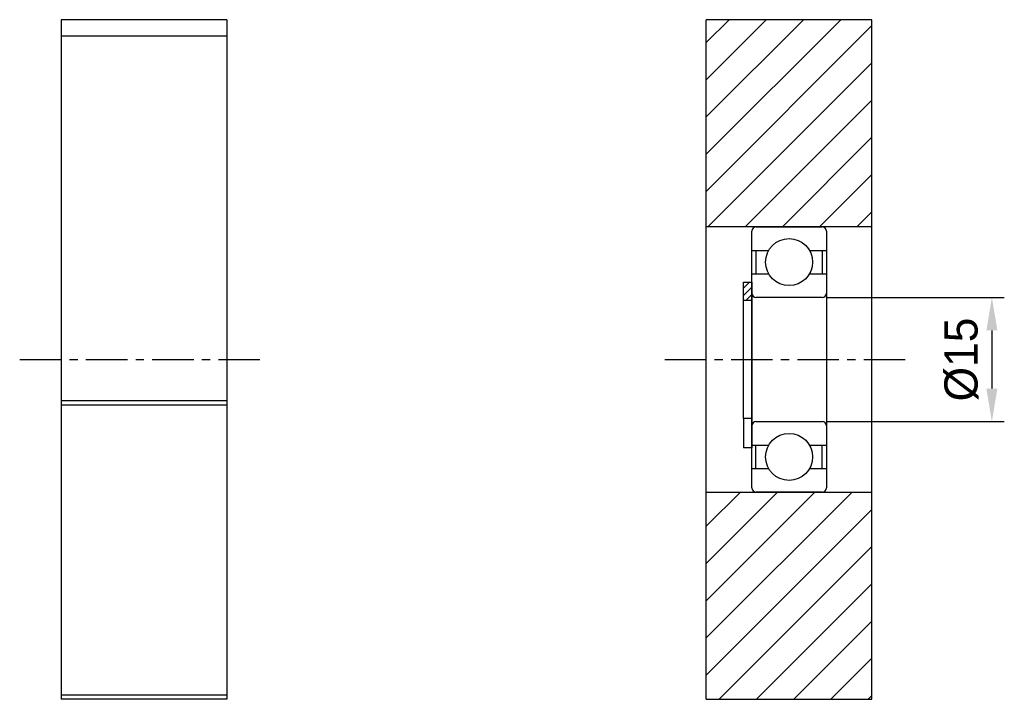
# Model space of a CAD drawing. Header units: millimetres. Extents: x 1567 to 2026, y 933 to 1258.
# Tile 2 of 2: x 1832 to 1951, y 1012 to 1094. Entities that reach past the tile are written whole.
import ezdxf

# ---------------------------------------------------------------- set-up
doc = ezdxf.new("R2010")
doc.units = ezdxf.units.MM
doc.linetypes.add('CENTER', pattern=[2, 1.25, -0.25, 0.25, -0.25])
doc.layers.add('S1', color=1, linetype='CENTER')
doc.dimstyles.new('S4', dxfattribs={"dimtxt": 4, "dimasz": 4, "dimexe": 1.5, "dimexo": 0.5, "dimgap": 1.5, "dimtad": 1, "dimdec": 3, "dimzin": 11, "dimdsep": 46, "dimtxsty": 'Standard', "dimcen": 0, "dimclrd": 5, "dimclre": 5, "dimclrt": 3, "dimadec": 0, "dimazin": 0, "dimtp": 3e-09, "dimtfac": 0.7, "dimtdec": 3, "dimtmove": 0, "dimatfit": 3, "dimfxl": 1.25, "dimtolj": 1, "dimtzin": 11, "dimarcsym": 0})

# ---------------------------------------------------------------- blocks, each defined once
blk = doc.blocks.new('*D47')
at = {"color": 5, "lineweight": -2, "ltscale": 4}
for p, q in [((1929.440121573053, 1060.445478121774), (1950.911435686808, 1060.445478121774)), ((1949.411435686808, 1056.445478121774), (1949.411435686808, 1049.445478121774)), ((1929.440121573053, 1045.445478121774), (1950.911435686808, 1045.445478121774))]:
    blk.add_line(p, q, dxfattribs=at)
at = {"color": 5}
for points in [[(1950.078102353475, 1056.445478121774), (1948.744769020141, 1056.445478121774), (1949.411435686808, 1060.445478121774)], [(1948.744769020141, 1049.445478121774), (1950.078102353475, 1049.445478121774), (1949.411435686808, 1045.445478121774)]]:
    blk.add_solid(points, dxfattribs=at)
at = {"layer": 'Defpoints', "color": 0}
for p in [(1928.940121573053, 1060.445478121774), (1928.940121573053, 1045.445478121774), (1949.411435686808, 1045.445478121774)]:
    blk.add_point(p, dxfattribs=at)
at = {"color": 3, "insert": (1945.756974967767, 1052.945478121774), "char_height": 4, "attachment_point": 5, "rotation": 90}
blk.add_mtext('\\A1;%%C15', dxfattribs=at)

msp = doc.modelspace()

# ---------------------------------------------------------------- hatches: boundary and pattern name
at = {"ltscale": 4, "transparency": 33554687}
h = msp.add_hatch(dxfattribs=at)
h.set_pattern_fill('ANSI31', color=5, style=0)
h.set_pattern_definition([(45, (22558.7581913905, -15416.31226261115), (-2.245064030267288, 2.245064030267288), [])])
h.paths.add_polyline_path([(1934.940121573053, 1068.945478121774), (1934.940121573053, 1093.945478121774), (1914.940121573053, 1093.945478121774), (1914.940121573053, 1068.945478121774), (1920.940121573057, 1068.945478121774), (1928.940121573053, 1068.945478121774)])
h.paths.add_polyline_path([(1914.940121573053, 1036.945478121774), (1914.940121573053, 1011.945478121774), (1934.940121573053, 1011.945478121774), (1934.940121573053, 1036.945478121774), (1928.94012157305, 1036.945478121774), (1920.940121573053, 1036.945478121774)])
h = msp.add_hatch(dxfattribs=at)
h.set_pattern_fill('ANSI31', color=5, scale=0.2, style=0)
h.set_pattern_definition([(45, (22558.7581913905, -15416.31226261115), (-0.4490128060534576, 0.4490128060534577), [])])
h.paths.add_polyline_path([(1920.440121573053, 1060.095478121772), (1920.440121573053, 1060.945478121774), (1920.440121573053, 1062.295478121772), (1919.440121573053, 1062.295478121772), (1919.440121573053, 1060.095478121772)])

# ---------------------------------------------------------------- linework, layer by layer
for p, q in [((1857.082603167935, 1093.945478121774), (1837.082603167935, 1093.945478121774)), ((1837.082603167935, 1093.945478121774), (1837.082603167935, 1091.945478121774)), ((1857.082603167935, 1093.945478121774), (1857.082603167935, 1091.945478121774)), ((1914.940121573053, 1068.945478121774), (1914.940121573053, 1093.945478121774)), ((1934.940121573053, 1093.945478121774), (1914.940121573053, 1093.945478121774)), ((1934.940121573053, 1068.945478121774), (1934.940121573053, 1093.945478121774)), ((1857.082603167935, 1091.945478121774), (1837.082603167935, 1091.945478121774)), ((1837.082603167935, 1091.945478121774), (1837.082603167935, 1047.945478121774)), ((1857.082603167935, 1091.945478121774), (1857.082603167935, 1047.945478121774)), ((1934.940121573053, 1068.945478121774), (1914.940121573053, 1068.945478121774)), ((1914.940121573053, 1036.945478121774), (1914.940121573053, 1068.945478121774)), ((1920.440121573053, 1037.445478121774), (1920.440121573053, 1068.445478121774)), ((1920.940121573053, 1068.945478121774), (1928.940121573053, 1068.945478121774)), ((1929.440121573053, 1068.445478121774), (1929.440121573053, 1037.445478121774)), ((1934.940121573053, 1036.945478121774), (1934.940121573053, 1068.945478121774)), ((1920.440121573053, 1066.112003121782), (1922.486700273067, 1066.112003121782)), ((1920.940121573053, 1066.112003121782), (1920.940121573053, 1063.278953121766)), ((1927.393542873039, 1066.112003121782), (1929.440121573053, 1066.112003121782)), ((1928.940121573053, 1066.112003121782), (1928.940121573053, 1063.278953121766)), ((1920.440121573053, 1063.278953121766), (1922.486700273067, 1063.278953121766)), ((1927.393542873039, 1063.278953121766), (1929.440121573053, 1063.278953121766)), ((1919.440121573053, 1060.095478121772), (1919.440121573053, 1062.295478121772)), ((1919.440121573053, 1062.295478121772), (1920.440121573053, 1062.295478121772)), ((1919.440121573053, 1060.095478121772), (1920.440121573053, 1060.095478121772)), ((1919.440121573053, 1045.81298206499), (1919.440121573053, 1060.095478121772)), ((1928.940121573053, 1060.445478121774), (1920.940121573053, 1060.445478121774)), ((1857.082603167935, 1047.945478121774), (1837.082603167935, 1047.945478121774)), ((1837.082603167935, 1047.945478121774), (1837.082603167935, 1047.445478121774)), ((1857.082603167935, 1047.445478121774), (1837.082603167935, 1047.445478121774)), ((1837.082603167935, 1047.445478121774), (1837.082603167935, 1012.445478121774)), ((1857.082603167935, 1047.945478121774), (1857.082603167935, 1047.445478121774)), ((1857.082603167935, 1047.445478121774), (1857.082603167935, 1012.445478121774)), ((1920.440121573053, 1045.81298206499), (1919.440121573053, 1045.81298206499)), ((1919.440121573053, 1045.81298206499), (1919.440121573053, 1042.295478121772)), ((1920.940121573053, 1045.445478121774), (1928.940121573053, 1045.445478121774)), ((1920.440121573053, 1042.295478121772), (1919.440121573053, 1042.295478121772)), ((1920.440121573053, 1042.612003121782), (1922.486700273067, 1042.612003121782)), ((1920.940121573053, 1039.778953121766), (1920.940121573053, 1042.612003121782)), ((1927.393542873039, 1042.612003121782), (1929.440121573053, 1042.612003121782)), ((1928.940121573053, 1039.778953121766), (1928.940121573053, 1042.612003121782)), ((1920.440121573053, 1039.778953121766), (1922.486700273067, 1039.778953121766)), ((1927.393542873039, 1039.778953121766), (1929.440121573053, 1039.778953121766)), ((1914.940121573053, 1036.945478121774), (1934.940121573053, 1036.945478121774)), ((1914.940121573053, 1011.945478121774), (1914.940121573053, 1036.945478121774)), ((1928.940121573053, 1036.945478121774), (1920.940121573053, 1036.945478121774)), ((1934.940121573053, 1011.945478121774), (1934.940121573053, 1036.945478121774)), ((1857.082603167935, 1012.445478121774), (1837.082603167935, 1012.445478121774)), ((1837.082603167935, 1012.445478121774), (1837.082603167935, 1011.945478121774)), ((1857.082603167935, 1012.445478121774), (1857.082603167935, 1011.945478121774)), ((1857.082603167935, 1011.945478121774), (1837.082603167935, 1011.945478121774)), ((1914.940121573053, 1011.945478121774), (1934.940121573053, 1011.945478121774))]:
    msp.add_line(p, q)
at = {"ltscale": 4}
msp.add_line((1920.440121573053, 1062.295478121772), (1920.440121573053, 1042.295478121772), dxfattribs=at)
msp.add_line((1920.440121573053, 1062.295478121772), (1920.440121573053, 1042.295478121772), dxfattribs=at)
for centre in [(1924.940121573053, 1064.695478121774), (1924.940121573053, 1041.195478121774)]:
    msp.add_circle(centre, 2.83305)
for centre, start, end in [((1920.940121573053, 1068.445478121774), 90, 180), ((1928.940121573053, 1068.445478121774), 0, 90), ((1920.940121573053, 1060.945478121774), 180, 270), ((1928.940121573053, 1060.945478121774), 270, 0), ((1920.940121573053, 1044.945478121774), 90, 180), ((1928.940121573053, 1044.945478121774), 0, 90), ((1920.940121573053, 1037.445478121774), 180, 270), ((1928.940121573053, 1037.445478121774), 270, 0)]:
    msp.add_arc(centre, 0.5, start, end)
at = {"layer": 'S1', "ltscale": 4}
for p, q in [((1832.082603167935, 1052.945478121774), (1862.082603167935, 1052.945478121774)), ((1909.940121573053, 1052.945478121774), (1939.940121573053, 1052.945478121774))]:
    msp.add_line(p, q, dxfattribs=at)

# ---------------------------------------------------------------- dimensions: what is measured, and where the dimension line sits
at = {"ltscale": 4}
dim = msp.add_linear_dim(base=(1949.411435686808, 1045.445478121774), p1=(1928.940121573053, 1060.445478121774), p2=(1928.940121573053, 1045.445478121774), angle=90, text='%%C<>', dimstyle='S4', dxfattribs=at)
dim.commit()
dim.dimension.update_dxf_attribs({"geometry": '*D47', "text_midpoint": (1945.756974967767, 1052.945478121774)})

doc.saveas('drawing.dxf')
